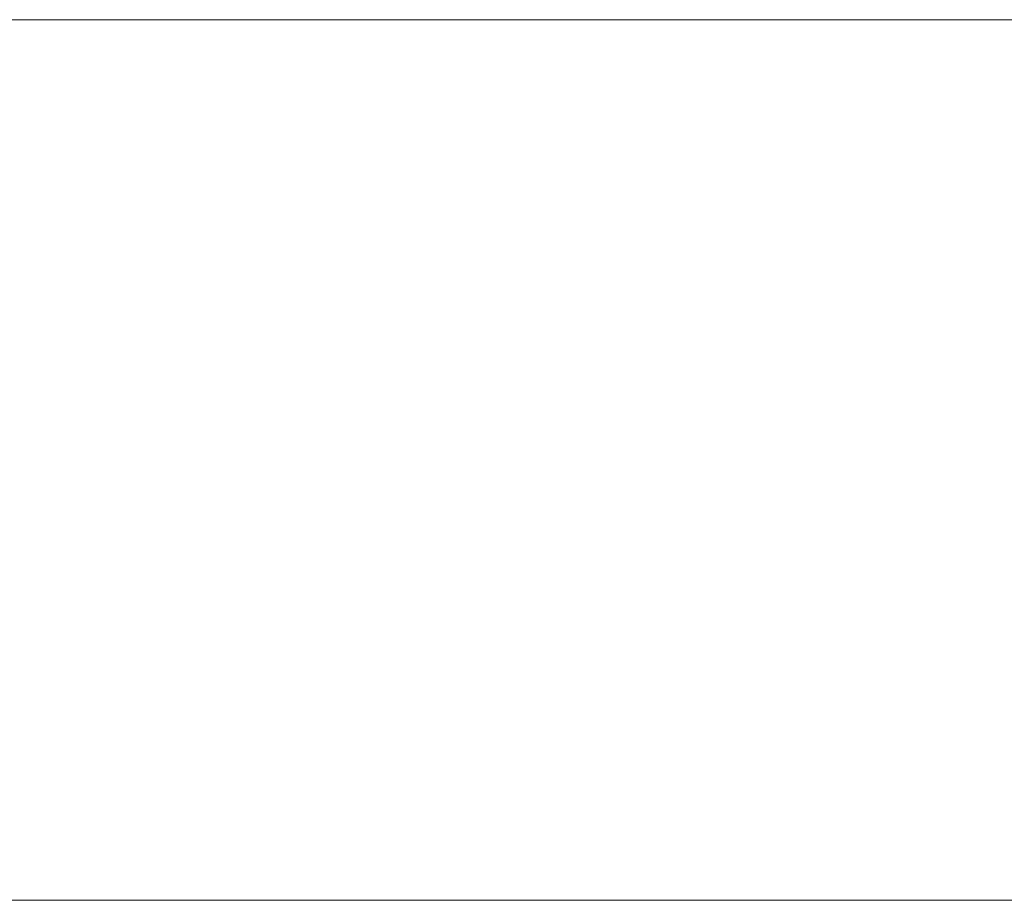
# Model space of a CAD drawing. Header units: millimetres. Extents: x -900 to 900, y -115 to 115.
# Tile 7 of 8: x 129 to 386, y -115 to 115. Entities that reach past the tile are written whole.
import ezdxf

# ---------------------------------------------------------------- set-up
doc = ezdxf.new("R2010")
doc.units = ezdxf.units.MM

# ---------------------------------------------------------------- blocks, each defined once
blk = doc.blocks.new('RSen_56_ME_FB_LOD200 - convector - hybrid_jaga - mkbc0_02318023 - ceiling mounted - T21_jaga_mina clima beam_lxhxd 1800x230x230 mm-283195-3D view')
at = {"lineweight": 18}
mesh = blk.add_polyface(dxfattribs=at)
corners = [(900, 115, 1), (-900, 115, 1), (-900, 115, 231), (900, 115, 231)]
mesh.append_faces([[corners[k] for k in face] for face in [(2, 3, 0, 1)]])
mesh = blk.add_polyface(dxfattribs=at)
corners = [(-900, 115, 1), (900, 115, 1), (900, -115, 1), (-900, -115, 1)]
mesh.append_faces([[corners[k] for k in face] for face in [(3, 0, 1, 2)]])
mesh = blk.add_polyface(dxfattribs=at)
corners = [(900, 115, 231), (-900, 115, 231), (-900, -115, 231), (900, -115, 231)]
mesh.append_faces([[corners[k] for k in face] for face in [(3, 0, 1, 2)]])
mesh = blk.add_polyface(dxfattribs=at)
corners = [(900, -115, 1), (900, -115, 231), (-900, -115, 231), (-900, -115, 1)]
mesh.append_faces([[corners[k] for k in face] for face in [(1, 2, 3, 0)]])

msp = doc.modelspace()

# ---------------------------------------------------------------- block references
at = {"lineweight": 18, "extrusion": (0, 0, -1), "rotation": 180}
msp.add_blockref('RSen_56_ME_FB_LOD200 - convector - hybrid_jaga - mkbc0_02318023 - ceiling mounted - T21_jaga_mina clima beam_lxhxd 1800x230x230 mm-283195-3D view', (0, 0), dxfattribs=at)

doc.saveas('drawing.dxf')
